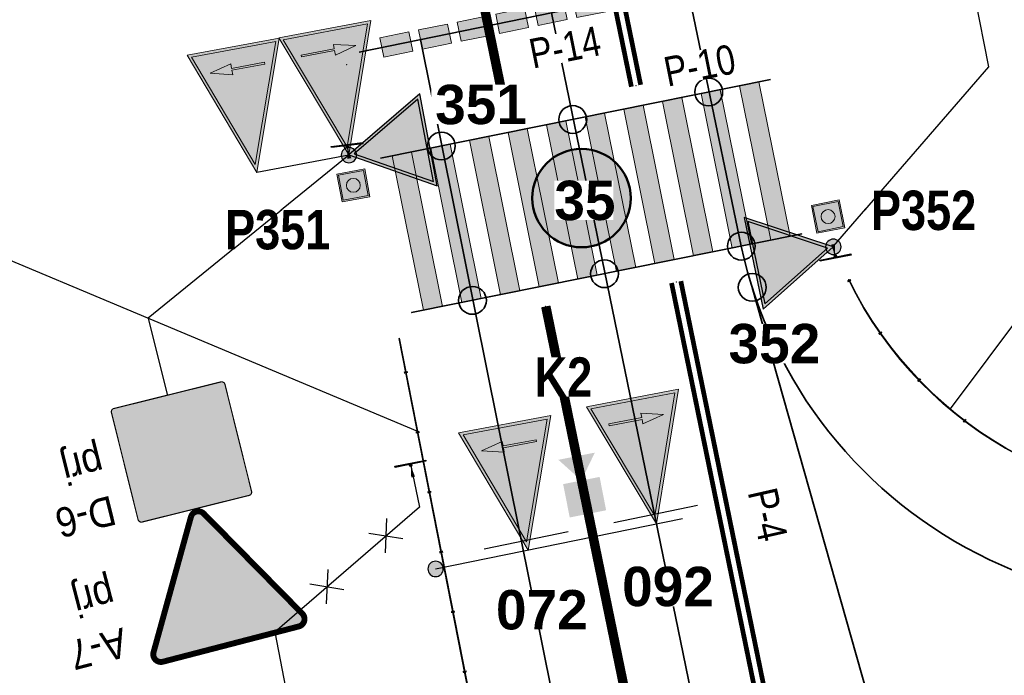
# Model space of a CAD drawing. Header units: metres. Extents: x 0 to 6473088, y 4 to 5822767.
# Tile 10 of 20: x 6472965 to 6472990, y 5822645 to 5822662. Entities that reach past the tile are written whole.
import ezdxf
from ezdxf.enums import TextEntityAlignment as Align

# ---------------------------------------------------------------- set-up
doc = ezdxf.new("R2010")
doc.units = ezdxf.units.M
for name, color, linetype, lineweight in [('GTS - detekcja pieszych', 1, 'Continuous', 0), ('MT IR - detekcja wirtualna kamery rowery', 5, 'Continuous', 30), ('MT IR - numery grup sygnałowych', 6, 'Continuous', 30), ('MT IR - trajektorie i punkty kolizji', 1, 'Continuous', 35)]:
    doc.layers.add(name, color=color, linetype=linetype, lineweight=lineweight)
for name, color, linetype in [('IR - numery grup sygnałowych', 6, 'Continuous'), ('MT IR - detekcja dla pieszych', 1, 'Continuous'), ('MT IR - detekcja dla pieszych opisy', 7, 'Continuous'), ('MT IR - detekcja wirtualna kamery rowery opisy', 5, 'Continuous'), ('MT IR - oznakowanie pionowe', 7, 'Continuous'), ('MT IR - oznakowanie poziome opisy', 7, 'Continuous'), ('MT IR - oznakowanie poziome projektowane', 150, 'Continuous'), ('MT IR - sygnalizatory - oznaczenia', 7, 'Continuous'), ('MT IR - sygnalizatory projektowane', 7, 'Continuous'), ('zzz.gaHSDomyslna', 7, 'Continuous'), ('zzz.GASYG.Sygnalizator-Opis', 7, 'Continuous'), ('zzz.GASYG.Sygnalizator-Opis-Grupa', 7, 'Continuous'), ('zzz.GASYG.Sygnalizator-Opis-Nazwa', 7, 'Continuous'), ('zzz.GASYG.Sygnalizator-Opis-Stan', 7, 'Continuous'), ('zzz.GASYG.Sygnalizator-Symbol', 7, 'Continuous'), ('zzz.GASYG.Sygnalizator-Symbol-Tlo', 7, 'Continuous'), ('zzz.gaUbdef', 7, 'Continuous'), ('zzz.gaUbOs', 7, 'Continuous'), ('zzz.gaVSDodTekst', 7, 'Continuous'), ('zzz.gaVSDomyslna', 7, 'Continuous'), ('zzz.gaVSNazwa', 7, 'Continuous'), ('zzz.gaVSStan', 7, 'Continuous'), ('zzz.gaVSWielkość', 7, 'Continuous')]:
    doc.layers.add(name, color=color, linetype=linetype)
doc.styles.add('GA-ATR-TEXT', font='arial.ttf', dxfattribs={"width": 0.9})
doc.styles.add('GA-SGN-TEXT', font='txt.shx')
doc.styles.add('MT - bold Arial', font='arialbd.ttf')
doc.styles.add('MT - bold Arial Narrow', font='ARIALNB.TTF')
doc.styles.add('Nagłówek_10mm_Ga', font='arialbd.ttf', dxfattribs={"height": 1})
doc.styles.add('Opis poziomego', font='ARIALN.TTF')
doc.styles.get("Standard").update_dxf_attribs({"font": 'arial.ttf'})
doc.dimstyles.new('GA-LEADER', dxfattribs={"dimtxt": 1, "dimasz": 1, "dimexe": 1, "dimexo": 1, "dimgap": 1, "dimtad": 1, "dimtxsty": 'Standard', "dimcen": 1, "dimadec": 0, "dimazin": 0, "dimtfac": 1, "dimtmove": 0, "dimatfit": 3, "dimfxl": 1, "dimarcsym": 0})

# ---------------------------------------------------------------- blocks, each defined once
blk = doc.blocks.new('zk.P-14')
at = {"linetype": 'Continuous', "lineweight": 0}
blk.add_hatch(color=0, dxfattribs=at).paths.add_polyline_path([(0.375, -0.5), (0.375, 0), (-0.375, 0), (-0.375, -0.5)])
at = {"color": 0, "linetype": 'Continuous', "lineweight": 0}
blk.add_lwpolyline([(-0.375, 0), (0.375, 0), (0.375, -0.5), (-0.375, -0.5), (-0.375, 0)], dxfattribs=at)
blk = doc.blocks.new('gaHSPos')
at = {"color": 0, "linetype": 'Continuous', "lineweight": 0}
blk.add_point((0, 0), dxfattribs=at)
blk = doc.blocks.new('*U33866')
at = {"layer": 'zzz.gaHSDomyslna', "color": 150, "rotation": 191.5741667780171}
for p in [(-1.347, -0.276), (-0.367, -0.075), (-2.327, -0.477), (-3.306, -0.677), (-4.286, -0.878), (-5.266, -1.078)]:
    blk.add_blockref('zk.P-14', p, dxfattribs=at)
at = {"layer": 'zzz.gaHSDomyslna', "color": 150}
for p in [(0, 0), (-6.582, -1.348)]:
    blk.add_blockref('gaHSPos', p, dxfattribs=at)
blk = doc.blocks.new('*U33867')
at = {"layer": 'zzz.gaHSDomyslna'}
for points in [[(8.822, 1.78), (9.312, 1.879), (10.103, -2.042), (9.613, -2.141), (8.822, 1.78)], [(7.842, 1.582), (8.332, 1.681), (9.123, -2.24), (8.633, -2.339), (7.842, 1.582)], [(5.881, 1.187), (6.372, 1.286), (7.163, -2.635), (6.673, -2.734), (5.881, 1.187)], [(6.862, 1.385), (7.352, 1.483), (8.143, -2.438), (7.653, -2.536), (6.862, 1.385)], [(4.901, 0.989), (5.391, 1.088), (6.183, -2.833), (5.692, -2.932), (4.901, 0.989)], [(3.921, 0.791), (4.411, 0.89), (5.202, -3.031), (4.712, -3.13), (3.921, 0.791)], [(2.941, 0.593), (3.431, 0.692), (4.222, -3.229), (3.732, -3.328), (2.941, 0.593)], [(0.98, 0.198), (1.47, 0.297), (2.262, -3.624), (1.771, -3.723), (0.98, 0.198)], [(1.96, 0.396), (2.451, 0.494), (3.242, -3.426), (2.752, -3.525), (1.96, 0.396)], [(0, 0), (0.49, 0.099), (1.281, -3.822), (0.791, -3.921), (0, 0)]]:
    blk.add_hatch(color=150, dxfattribs=at).paths.add_polyline_path(points)
at = {"layer": 'zzz.gaHSDomyslna', "color": 150, "linetype": 'Continuous', "lineweight": 0}
for points in [[(8.822, 1.78), (9.312, 1.879), (10.103, -2.042), (9.613, -2.141), (8.822, 1.78)], [(7.842, 1.582), (8.332, 1.681), (9.123, -2.24), (8.633, -2.339), (7.842, 1.582)], [(5.881, 1.187), (6.372, 1.286), (7.163, -2.635), (6.673, -2.734), (5.881, 1.187)], [(6.862, 1.385), (7.352, 1.483), (8.143, -2.438), (7.653, -2.536), (6.862, 1.385)], [(4.901, 0.989), (5.391, 1.088), (6.183, -2.833), (5.692, -2.932), (4.901, 0.989)], [(3.921, 0.791), (4.411, 0.89), (5.202, -3.031), (4.712, -3.13), (3.921, 0.791)], [(2.941, 0.593), (3.431, 0.692), (4.222, -3.229), (3.732, -3.328), (2.941, 0.593)], [(0.98, 0.198), (1.47, 0.297), (2.262, -3.624), (1.771, -3.723), (0.98, 0.198)], [(1.96, 0.396), (2.451, 0.494), (3.242, -3.426), (2.752, -3.525), (1.96, 0.396)], [(0, 0), (0.49, 0.099), (1.281, -3.822), (0.791, -3.921), (0, 0)]]:
    blk.add_lwpolyline(points, close=True, dxfattribs=at)
at = {"layer": 'zzz.gaHSDomyslna', "color": 150}
for p in [(10.401, -1.982), (0.494, -3.981)]:
    blk.add_blockref('gaHSPos', p, dxfattribs=at)
blk = doc.blocks.new('*U33891')
at = {"layer": 'zzz.gaHSDomyslna', "color": 150}
for points in [[(-2.895, 13.536, 0.12, 0.12, 0), (-0.118, -0.024, 0.12, 0.12, 0)], [(-2.66, 13.584, 0.12, 0.12, 0), (0.118, 0.024, 0.12, 0.12, 0)]]:
    blk.add_lwpolyline(points, format="xyseb", dxfattribs=at)
at = {"color": 150}
for p in [(-2.777, 13.56), (0, 0)]:
    blk.add_blockref('gaHSPos', p, dxfattribs=at)
blk = doc.blocks.new('*U33892')
at = {"layer": 'zzz.gaHSDomyslna', "color": 150}
blk.add_lwpolyline([(0, 0, 0.24, 0.24, 0), (-3.021, 14.705, 0.24, 0.24, 0)], format="xyseb", dxfattribs=at)
at = {"color": 150}
for p in [(-3.021, 14.705), (0, 0)]:
    blk.add_blockref('gaHSPos', p, dxfattribs=at)
blk = doc.blocks.new('*U33897')
at = {"layer": 'zzz.gaHSDomyslna', "color": 150}
blk.add_lwpolyline([(0, 0, 0.24, 0.24, 0), (-2.286, 11.125, 0.24, 0.24, 0)], format="xyseb", dxfattribs=at)
at = {"color": 150}
for p in [(-2.286, 11.125), (0, 0)]:
    blk.add_blockref('gaHSPos', p, dxfattribs=at)
blk = doc.blocks.new('*U33899')
at = {"layer": 'zzz.gaHSDomyslna', "color": 150}
for points in [[(2.147, -11.079, 0.12, 0.12, 0), (-0.118, -0.024, 0.12, 0.12, 0)], [(2.382, -11.031, 0.12, 0.12, 0), (0.118, 0.024, 0.12, 0.12, 0)]]:
    blk.add_lwpolyline(points, format="xyseb", dxfattribs=at)
at = {"color": 150}
for p in [(0, 0), (2.264, -11.055)]:
    blk.add_blockref('gaHSPos', p, dxfattribs=at)
blk = doc.blocks.new('zzzGASYG.Ssmall')
blk.add_hatch(color=0).paths.add_polyline_path([(-0.3661, -0.6341), (0.3661, -0.6341), (0, 0)])
at = {"color": 0}
blk.add_lwpolyline([(-0.3661, -0.6341), (0.3661, -0.6341), (0, 0)], close=True, dxfattribs=at)
blk = doc.blocks.new('zzzGASYG.S5')
h = blk.add_hatch(color=0)
h.paths.add_polyline_path([(-0.3661, -0.6341), (0.3661, -0.6341), (0, 0)])
h.paths.add_polyline_path([(0, -0.0439), (0.3281, -0.6121), (-0.3281, -0.6121)], flags=16)
at = {"color": 0}
for points in [[(-0.3661, -0.6341), (0.3661, -0.6341), (0, 0)], [(-0.3281, -0.6121), (0.3281, -0.6121), (0, -0.0439)]]:
    blk.add_lwpolyline(points, close=True, dxfattribs=at)
blk = doc.blocks.new('*U31441')
at = {"layer": 'zzz.GASYG.Sygnalizator-Symbol', "color": 0, "lineweight": 30}
blk.add_blockref('zzzGASYG.S5', (0, 0), dxfattribs=at)
at = {"layer": 'zzz.GASYG.Sygnalizator-Symbol-Tlo', "color": 7, "lineweight": 30, "true_color": 0xffffff}
blk.add_blockref('zzzGASYG.Ssmall', (0, 0), dxfattribs=at)
blk = doc.blocks.new('*U31440')
at = {"color": 250, "lineweight": 30}
blk.add_blockref('*U31441', (0, 0), dxfattribs=at)
at = {"layer": 'zzz.GASYG.Sygnalizator-Opis', "color": 250, "style": 'GA-SGN-TEXT', "flags": 1}
for tag in ['AddText', 'Info1', 'Info2', 'Info3', 'Info4', 'Route', 'ID']:
    blk.add_attdef(tag, text='', height=0.2437, dxfattribs=at).set_placement((0.44, -0.455), align=Align.MIDDLE_LEFT)
at = {"layer": 'zzz.GASYG.Sygnalizator-Opis-Grupa', "color": 250, "style": 'GA-SGN-TEXT'}
blk.add_attdef('Group', text='', height=0.2437, dxfattribs=at).set_placement((0.44, -0.455), align=Align.MIDDLE_LEFT)
at = {"layer": 'zzz.GASYG.Sygnalizator-Opis-Nazwa', "color": 250, "style": 'GA-SGN-TEXT'}
blk.add_attdef('Name', text='', height=0.2437, dxfattribs=at).set_placement((0.44, -0.1625), align=Align.MIDDLE_LEFT)
at = {"layer": 'zzz.GASYG.Sygnalizator-Opis-Stan', "color": 250, "style": 'GA-SGN-TEXT', "flags": 1}
blk.add_attdef('State', text='', height=0.2437, dxfattribs=at).set_placement((0.44, -0.455), align=Align.MIDDLE_LEFT)
blk = doc.blocks.new('z.ga4s_p1')
at = {"layer": 'GTS - detekcja pieszych'}
h = blk.add_hatch(color=256, dxfattribs=at)
h.paths.add_polyline_path([(-1.107, 1.107), (-1.107, -1.107), (1.107, -1.107), (1.107, 1.107)])
h.paths.add_polyline_path([(1.002, 1.002), (1.002, -1.002), (-1.002, -1.002), (-1.002, 1.002)], flags=16)
h.paths.add_polyline_path([(0.544, 0, -1), (-0.544, 0, -1)], flags=0)
h = blk.add_hatch(color=255, dxfattribs=at)
h.paths.add_polyline_path([(-1.002, 1.002), (-1.002, -1.002), (1.002, -1.002), (1.002, 1.002)])
h.paths.add_polyline_path([(0.544, 0, -1), (-0.544, 0, -1)], flags=16)
blk.add_hatch(color=256, dxfattribs=at).paths.add_polyline_path([(0.544, 0, 1), (-0.544, 0, 1)])
for points in [[(-1.107, 1.107), (-1.107, -1.107), (1.107, -1.107), (1.107, 1.107)], [(-1.002, 1.002), (-1.002, -1.002), (1.002, -1.002), (1.002, 1.002)]]:
    blk.add_lwpolyline(points, close=True, dxfattribs=at)
blk.add_circle((0, 0), 0.544, dxfattribs=at)
blk = doc.blocks.new('A$C6DB17DEF')
at = {"layer": 'IR - numery grup sygnałowych', "lineweight": 30, "true_color": 0xffffff}
h = blk.add_hatch(color=7, dxfattribs=at)
h.dxf.hatch_style = 1
h.paths.add_polyline_path([(0, 1.25, 1), (2.5, 1.25, 1)])
at = {"layer": 'IR - numery grup sygnałowych', "lineweight": 50}
blk.add_circle((1.25, 1.25), 1.25, dxfattribs=at)
blk = doc.blocks.new('zzzGASYG.Sbig')
at = {"linetype": 'Continuous', "lineweight": 0}
blk.add_hatch(color=0, dxfattribs=at).paths.add_polyline_path([(0, 0), (-0.3661, -1.0002), (0.3661, -1.0002)])
at = {"color": 0, "linetype": 'Continuous', "lineweight": 0}
blk.add_lwpolyline([(-0.3661, -1.0002), (0.3661, -1.0002), (0, 0)], close=True, dxfattribs=at)
blk = doc.blocks.new('zzzGASYG.S3b')
at = {"linetype": 'Continuous', "lineweight": 0}
h = blk.add_hatch(color=0, dxfattribs=at)
h.paths.add_polyline_path([(-0.3661, -1.0002), (0.3661, -1.0002), (0, 0)])
h.paths.add_polyline_path([(0, -0.0639), (0.3347, -0.9782), (-0.3347, -0.9782)], flags=16)
h.paths.add_polyline_path([(-0.0436, -0.7857), (-0.0436, -0.8214), (0.2188, -0.8214), (0.2188, -0.8357), (-0.0436, -0.8357), (-0.0436, -0.8714), (-0.2148, -0.8285)], flags=0)
at = {"color": 0, "linetype": 'Continuous', "lineweight": 0}
for points in [[(-0.3661, -1.0002), (0.3661, -1.0002), (0, 0)], [(-0.3347, -0.9782), (0.3347, -0.9782), (0, -0.0639)]]:
    blk.add_lwpolyline(points, close=True, dxfattribs=at)
for points in [[(-0.0436, -0.8214), (-0.0436, -0.7857), (-0.2148, -0.8285), (-0.0436, -0.8714), (-0.0436, -0.8357)], [(-0.0436, -0.8214), (0.2188, -0.8214), (0.2188, -0.8357), (-0.0436, -0.8357)]]:
    blk.add_lwpolyline(points, dxfattribs=at)
blk = doc.blocks.new('*U24324')
at = {"layer": 'zzz.GASYG.Sygnalizator-Symbol', "color": 0, "lineweight": 30}
blk.add_blockref('zzzGASYG.S3b', (0, 0), dxfattribs=at)
at = {"layer": 'zzz.GASYG.Sygnalizator-Symbol-Tlo', "color": 7, "lineweight": 30, "true_color": 0xffffff}
blk.add_blockref('zzzGASYG.Sbig', (0, 0), dxfattribs=at)
blk = doc.blocks.new('*U24323')
at = {"color": 250, "lineweight": 30}
blk.add_blockref('*U24324', (0, 0), dxfattribs=at)
at = {"layer": 'zzz.GASYG.Sygnalizator-Opis', "color": 250, "style": 'GA-SGN-TEXT', "flags": 1}
for tag in ['AddText', 'Info1', 'Info2', 'Info3', 'Info4', 'Route', 'ID']:
    blk.add_attdef(tag, text='', height=0.2437, dxfattribs=at).set_placement((0.44, -0.455), align=Align.MIDDLE_LEFT)
at = {"layer": 'zzz.GASYG.Sygnalizator-Opis-Grupa', "color": 250, "style": 'GA-SGN-TEXT'}
blk.add_attdef('Group', text='', height=0.2437, dxfattribs=at).set_placement((0.44, -0.455), align=Align.MIDDLE_LEFT)
at = {"layer": 'zzz.GASYG.Sygnalizator-Opis-Nazwa', "color": 250, "style": 'GA-SGN-TEXT'}
blk.add_attdef('Name', text='', height=0.2437, dxfattribs=at).set_placement((0.44, -0.1625), align=Align.MIDDLE_LEFT)
at = {"layer": 'zzz.GASYG.Sygnalizator-Opis-Stan', "color": 250, "style": 'GA-SGN-TEXT', "flags": 1}
blk.add_attdef('State', text='', height=0.2437, dxfattribs=at).set_placement((0.44, -0.455), align=Align.MIDDLE_LEFT)
blk = doc.blocks.new('gaVSPos')
blk.add_point((0, 0))
blk = doc.blocks.new('gaVSTVcolumn0')
at = {"color": 0, "linetype": 'ByBlock', "lineweight": -2}
for p, q in [((-400, -30), (400, -30)), ((-400, -60), (-400, -30)), ((400, -60), (-400, -60)), ((400, -30), (400, -60))]:
    blk.add_line(p, q, dxfattribs=at)
blk.add_circle((0, 0), 30, dxfattribs=at)
blk = doc.blocks.new('gaVScolumn0')
at = {"color": 0, "linetype": 'ByBlock', "lineweight": -2}
blk.add_line((0, 0), (0, 400), dxfattribs=at)
at = {"color": 7, "style": 'GA-ATR-TEXT', "width": 0.9}
blk.add_attdef('X2', text='', height=150, dxfattribs=at).set_placement((-50, 0), align=Align.BOTTOM_RIGHT)
blk = doc.blocks.new('*U34313')
at = {"layer": 'zzz.gaVSDomyslna'}
h = blk.add_hatch(color=180, dxfattribs=at)
edge = h.paths.add_edge_path()
edge.add_line((-280, 594), (280, 594))
edge.add_arc((280, 580), 14, 359.9997, 89.9999, ccw=False)
edge.add_line((294, 580), (294, 20))
edge.add_arc((280, 20), 14, 270.0001, 359.9997, ccw=False)
edge.add_line((280, 6), (-280, 6))
edge.add_arc((-280, 20), 14, 180.0002, 269.9998, ccw=False)
edge.add_line((-294, 20), (-294, 580))
edge.add_arc((-280, 580), 14, 89.9999, 180.0002, ccw=False)
blk = doc.blocks.new('*U34314')
at = {"layer": 'zzz.gaVSDomyslna', "color": 7, "lineweight": 0, "true_color": 0xffffff, "const_width": 6}
blk.add_lwpolyline([(280, 3), (-280, 3, -0.414214), (-297, 20), (-297, 580, -0.414214), (-280, 597), (280, 597, -0.414214), (297, 580), (297, 20, -0.414214), (280, 3, -1)], format="xyb", dxfattribs=at)
blk = doc.blocks.new('*U34315')
at = {"layer": 'zzz.gaVSDomyslna', "true_color": 0xffffff}
blk.add_hatch(color=7, dxfattribs=at).paths.add_polyline_path([(0, 484), (-279.438, 0), (279.438, 0)])
blk = doc.blocks.new('*U34316')
at = {"layer": 'zzz.gaVSDomyslna', "true_color": 0x000000}
h = blk.add_hatch(color=18, dxfattribs=at)
h.paths.add_polyline_path([(-24, 372, 1), (24, 372, 1)])
h.paths.add_polyline_path([(49.7297, 326.351), (0, 345), (-37.2973, 261.081), (-87.4155, 210.963), (-75.7601, 185.321), (-18.6486, 242.432), (-9.72973, 259.459), (0, 186.486), (-46.6216, 121.216), (-77.8378, 27.5676), (-112.5, 23.2348), (-112.5, 11.6777), (-51.0384, 0), (-18.6486, 102.568), (20.4993, 150.613), (90.969, 27.2907), (68.459, 9.13869), (68.459, 0), (93.2432, 0), (134.934, 23.8234), (57.3273, 171.982), (59.8365, 179.509), (49.7297, 223.784), (49.7297, 279.73), (74.5946, 247.095), (74.5946, 163.176), (99.4595, 177.162), (99.4595, 261.081)])
h.paths.add_polyline_path([(219.122, 83.9189), (111.876, 83.9189), (121.645, 65.2703), (228.446, 65.2703)])
h.paths.add_polyline_path([(50.0186, 83.9189), (-16.7151, 83.9189), (-22.6042, 65.2703), (60.675, 65.2703)], flags=17)
h.paths.add_polyline_path([(-66.917, 83.9189), (-219.122, 83.9189), (-228.446, 65.2703), (-73.1332, 65.2703)])
blk = doc.blocks.new('*U34318')
at = {"layer": 'zzz.gaVSDomyslna', "color": 7, "true_color": 0xffffff}
for name, p in [('*U34314', (0, 0)), ('*U34315', (0, 96))]:
    blk.add_blockref(name, p, dxfattribs=at)
at = {"layer": 'zzz.gaVSDomyslna', "color": 180}
blk.add_blockref('*U34313', (0, 0), dxfattribs=at)
at = {"layer": 'zzz.gaVSDomyslna', "color": 18, "true_color": 0x000000}
blk.add_blockref('*U34316', (0, 108), dxfattribs=at)
blk = doc.blocks.new('*U34312')
at = {"layer": 'zzz.gaVSDomyslna'}
blk.add_blockref('*U34318', (0, 0), dxfattribs=at)
at = {"layer": 'zzz.gaVSDodTekst', "style": 'GA-ATR-TEXT', "width": 0.9}
blk.add_attdef('Addtext', text='', height=150, dxfattribs=at).set_placement((400, -7.5), align=Align.MIDDLE_LEFT)
at = {"layer": 'zzz.gaVSDomyslna', "style": 'MT - bold Arial', "flags": 1}
for tag in ['Width', 'Height', 'Position', 'Route', 'ItemNo', 'ID']:
    blk.add_attdef(tag, text='', height=1, dxfattribs=at).set_placement((0, 0), align=Align.MIDDLE_LEFT)
at = {"layer": 'zzz.gaVSNazwa', "style": 'GA-ATR-TEXT', "width": 0.9}
blk.add_attdef('Name', text='', height=150, dxfattribs=at).set_placement((400, 502.5), align=Align.MIDDLE_LEFT)
at = {"layer": 'zzz.gaVSStan', "style": 'GA-ATR-TEXT', "width": 0.9}
blk.add_attdef('State', text='', height=150, dxfattribs=at).set_placement((400, 247.5), align=Align.MIDDLE_LEFT)
at = {"layer": 'zzz.gaVSWielkość', "style": 'MT - bold Arial', "flags": 1}
blk.add_attdef('Size', text='', height=1, dxfattribs=at).set_placement((0, 0), align=Align.MIDDLE_LEFT)
blk = doc.blocks.new('*U34320')
at = {"layer": 'zzz.gaVSDomyslna', "color": 10, "linetype": 'Continuous', "lineweight": 0, "const_width": 30}
blk.add_lwpolyline([(356.469, 710.423), (-356.469, 710.423, 0.563712), (-391.037, 653.297), (-33.775, 34.5, 0.563661), (32.9409, 33.1218), (390.215, 651.94, 0.577186), (356.469, 710.423)], format="xyb", close=True, dxfattribs=at)
blk = doc.blocks.new('*U34321')
at = {"layer": 'zzz.gaVSDomyslna', "linetype": 'Continuous', "lineweight": 0}
h = blk.add_hatch(color=50, dxfattribs=at)
h.dxf.hatch_style = 1
h.paths.add_polyline_path([(0, 695.423), (-356.469, 695.423, 0.262443), (-377.021, 683.837, 0.259425), (-377.874, 660.497), (-19.9889, 40.6218, 0.279187), (-0.646341, 29.9873, 0.229204), (20.2988, 41.2251), (378.047, 660.797, 0.284586), (377.352, 683.315, 0.237857), (356.126, 695.423)])
at = {"layer": 'zzz.gaVSDomyslna', "color": 50, "linetype": 'Continuous', "lineweight": 0}
blk.add_point((0, 0), dxfattribs=at)
blk = doc.blocks.new('*U34323')
at = {"layer": 'zzz.gaVSDomyslna', "color": 10}
blk.add_blockref('*U34320', (0, 0), dxfattribs=at)
at = {"layer": 'zzz.gaVSDomyslna', "color": 50}
blk.add_blockref('*U34321', (0, 0), dxfattribs=at)
blk = doc.blocks.new('*U34319')
at = {"layer": 'zzz.gaVSDomyslna'}
blk.add_blockref('*U34323', (0, 0), dxfattribs=at)
at = {"layer": 'zzz.gaVSDodTekst', "style": 'GA-ATR-TEXT', "width": 0.9}
blk.add_attdef('Addtext', text='', height=150, dxfattribs=at).set_placement((510.5, 55.2), align=Align.MIDDLE_LEFT)
at = {"layer": 'zzz.gaVSDomyslna', "style": 'MT - bold Arial', "flags": 1}
for tag in ['Width', 'Height', 'Position', 'Route', 'ItemNo', 'ID']:
    blk.add_attdef(tag, text='', height=1, dxfattribs=at).set_placement((0, 0), align=Align.MIDDLE_LEFT)
at = {"layer": 'zzz.gaVSNazwa', "style": 'GA-ATR-TEXT', "width": 0.9}
blk.add_attdef('Name', text='', height=150, dxfattribs=at).set_placement((510.5, 565.2), align=Align.MIDDLE_LEFT)
at = {"layer": 'zzz.gaVSStan', "style": 'GA-ATR-TEXT', "width": 0.9}
blk.add_attdef('State', text='', height=150, dxfattribs=at).set_placement((510.5, 310.2), align=Align.MIDDLE_LEFT)
at = {"layer": 'zzz.gaVSWielkość', "style": 'MT - bold Arial', "flags": 1}
blk.add_attdef('Size', text='', height=1, dxfattribs=at).set_placement((0, 0), align=Align.MIDDLE_LEFT)
blk = doc.blocks.new('*U34487')
at = {"layer": 'zzz.gaUbdef', "color": 7, "linetype": 'Continuous', "lineweight": 0}
blk.add_lwpolyline([(1.51, 18.149), (1.491, 18.145), (3.434, 8.265, -0.285596), (-0.006, 0.008), (0.006, -0.008, 0.285606), (3.453, 8.268), (1.51, 18.149)], format="xyb", dxfattribs=at)
at = {"layer": 'zzz.gaUbdef', "color": 251, "linetype": 'Continuous', "lineweight": 0, "true_color": 0x666666}
for points in [[(1.675, 17.26, 0.1, 0.1, 0), (1.665, 17.309, 0.1, 0.1, 0)], [(1.675, 17.26, 0.05, 0.05, 0), (1.665, 17.309, 0.05, 0.05, 0)], [(1.974, 15.739, 0.1, 0.1, 0), (1.964, 15.788, 0.1, 0.1, 0)], [(1.974, 15.739, 0.05, 0.05, 0), (1.964, 15.788, 0.05, 0.05, 0)], [(2.273, 14.218, 0.1, 0.1, 0), (2.263, 14.267, 0.1, 0.1, 0)], [(2.273, 14.218, 0.05, 0.05, 0), (2.263, 14.267, 0.05, 0.05, 0)], [(2.572, 12.697, 0.1, 0.1, 0), (2.562, 12.746, 0.1, 0.1, 0)], [(2.572, 12.697, 0.05, 0.05, 0), (2.562, 12.746, 0.05, 0.05, 0)], [(2.871, 11.176, 0.1, 0.1, 0), (2.862, 11.226, 0.1, 0.1, 0)], [(2.871, 11.176, 0.05, 0.05, 0), (2.862, 11.226, 0.05, 0.05, 0)], [(3.17, 9.656, 0.1, 0.1, 0), (3.161, 9.705, 0.1, 0.1, 0)], [(3.17, 9.656, 0.05, 0.05, 0), (3.161, 9.705, 0.05, 0.05, 0)], [(3.464, 8.134, 0.1, 0.1, 0.001474), (3.457, 8.183, 0.1, 0.1, 0)], [(3.464, 8.134, 0.05, 0.05, 0.001474), (3.457, 8.183, 0.05, 0.05, 0)], [(3.548, 6.588, 0.1, 0.1, 0.001474), (3.55, 6.638, 0.1, 0.1, 0)], [(3.548, 6.588, 0.05, 0.05, 0.001474), (3.55, 6.638, 0.05, 0.05, 0)], [(3.35, 5.053, 0.1, 0.1, 0.001474), (3.361, 5.102, 0.1, 0.1, 0)], [(3.35, 5.053, 0.05, 0.05, 0.001474), (3.361, 5.102, 0.05, 0.05, 0)], [(2.876, 3.58, 0.1, 0.1, 0.001474), (2.896, 3.626, 0.1, 0.1, 0)], [(2.876, 3.58, 0.05, 0.05, 0.001474), (2.896, 3.626, 0.05, 0.05, 0)], [(2.142, 2.217, 0.1, 0.1, 0.001474), (2.17, 2.259, 0.1, 0.1, 0)], [(2.142, 2.217, 0.05, 0.05, 0.001474), (2.17, 2.259, 0.05, 0.05, 0)], [(1.173, 1.01, 0.1, 0.1, 0.001474), (1.207, 1.046, 0.1, 0.1, 0)], [(1.173, 1.01, 0.05, 0.05, 0.001474), (1.207, 1.046, 0.05, 0.05, 0)], [(0, 0, 0.1, 0.1, 0.001474), (0.041, 0.029, 0.1, 0.1, 0)], [(0, 0, 0.05, 0.05, 0.001474), (0.041, 0.029, 0.05, 0.05, 0)]]:
    blk.add_lwpolyline(points, format="xyseb", dxfattribs=at)
at = {"layer": 'zzz.gaUbOs', "color": 251, "linetype": 'Continuous', "lineweight": 0, "true_color": 0x666666}
blk.add_lwpolyline([(0, 0, 0.285601), (3.443, 8.266), (1.5, 18.147)], format="xyb", dxfattribs=at)
blk = doc.blocks.new('gaSSPos')
at = {"color": 0, "linetype": 'Continuous', "lineweight": 0}
blk.add_point((0, 0), dxfattribs=at)
blk = doc.blocks.new('*U34492')
at = {"layer": 'zzz.gaUbdef', "color": 251, "linetype": 'Continuous', "lineweight": 0, "true_color": 0x666666}
for points in [[(0, 0, 0.1, 0.1, 0.001241), (0.022, -0.045, 0.1, 0.1, 0)], [(0, 0, 0.05, 0.05, 0.001241), (0.022, -0.045, 0.05, 0.05, 0)], [(0.786, -1.334, 0.1, 0.1, 0.001241), (0.815, -1.375, 0.1, 0.1, 0)], [(0.786, -1.334, 0.05, 0.05, 0.001241), (0.815, -1.375, 0.05, 0.05, 0)], [(1.768, -2.531, 0.1, 0.1, 0.001241), (1.803, -2.567, 0.1, 0.1, 0)], [(1.768, -2.531, 0.05, 0.05, 0.001241), (1.803, -2.567, 0.05, 0.05, 0)], [(2.922, -3.564, 0.1, 0.1, 0.001241), (2.961, -3.595, 0.1, 0.1, 0)], [(2.922, -3.564, 0.05, 0.05, 0.001241), (2.961, -3.595, 0.05, 0.05, 0)], [(4.22, -4.408, 0.1, 0.1, 0.001241), (4.264, -4.432, 0.1, 0.1, 0)], [(4.22, -4.408, 0.05, 0.05, 0.001241), (4.264, -4.432, 0.05, 0.05, 0)], [(5.632, -5.043, 0.1, 0.1, 0.001241), (5.679, -5.06, 0.1, 0.1, 0)], [(5.632, -5.043, 0.05, 0.05, 0.001241), (5.679, -5.06, 0.05, 0.05, 0)], [(7.125, -5.454, 0.1, 0.1, 0.001241), (7.174, -5.464, 0.1, 0.1, 0)], [(7.125, -5.454, 0.05, 0.05, 0.001241), (7.174, -5.464, 0.05, 0.05, 0)], [(8.663, -5.632, 0.1, 0.1, 0.001241), (8.713, -5.634, 0.1, 0.1, 0)], [(8.663, -5.632, 0.05, 0.05, 0.001241), (8.713, -5.634, 0.05, 0.05, 0)], [(10.211, -5.571, 0.1, 0.1, 0.001241), (10.26, -5.565, 0.1, 0.1, 0)], [(10.211, -5.571, 0.05, 0.05, 0.001241), (10.26, -5.565, 0.05, 0.05, 0)]]:
    blk.add_lwpolyline(points, format="xyseb", dxfattribs=at)
at = {"layer": 'zzz.gaUbdef', "color": 7, "linetype": 'Continuous', "lineweight": 0}
blk.add_lwpolyline([(10.445, -5.551), (10.442, -5.532, -0.324272), (0.009, 0.004), (-0.009, -0.004, 0.324272), (10.445, -5.551)], format="xyb", dxfattribs=at)
at = {"layer": 'zzz.gaUbOs', "color": 251, "linetype": 'Continuous', "lineweight": 0, "true_color": 0x666666}
blk.add_lwpolyline([(0, 0, 0.324272), (10.443, -5.542)], format="xyb", dxfattribs=at)
at = {"layer": 'MT IR - oznakowanie pionowe'}
for p in [(0, 0), (10.443, -5.542)]:
    blk.add_blockref('gaSSPos', p, dxfattribs=at)

msp = doc.modelspace()

# ---------------------------------------------------------------- hatches: boundary and pattern name
at = {"layer": 'MT IR - detekcja wirtualna kamery rowery'}
h = msp.add_hatch(color=256, dxfattribs=at)
h.paths.add_polyline_path([(6472979.05, 5822650.256), (6472979.391, 5822650.964), (6472978.466, 5822650.782)])
h.paths.add_polyline_path([(6472978.754, 5822649.318), (6472979.679, 5822649.5), (6472979.513, 5822650.347), (6472978.587, 5822650.165)])
at = {"layer": 'MT IR - sygnalizatory projektowane'}
h = msp.add_hatch(color=7, dxfattribs=at)
edge = h.paths.add_edge_path()
edge.add_arc((6472973.148, 5822658.52), 0.195, 38.9997, 398.9997)
h = msp.add_hatch(color=7, dxfattribs=at)
edge = h.paths.add_edge_path()
edge.add_arc((6472985.448, 5822656.191), 0.195, 38.9997, 398.9997)
h = msp.add_hatch(color=7, dxfattribs=at)
edge = h.paths.add_edge_path()
edge.add_arc((6472975.348, 5822648.01), 0.195, 38.9997, 398.9997)

# ---------------------------------------------------------------- linework, layer by layer
at = {"layer": 'MT IR - oznakowanie pionowe', "color": 1, "lineweight": 30}
for points in [[(6472974.105, 5822649.291), (6472974.064, 5822648.417)], [(6472973.652, 5822648.922), (6472974.517, 5822648.785)], [(6472972.61, 5822647.998), (6472972.569, 5822647.123)], [(6472972.157, 5822647.629), (6472973.022, 5822647.492)]]:
    msp.add_lwpolyline(points, dxfattribs=at)
at = {"layer": 'MT IR - sygnalizatory projektowane', "lineweight": 30}
for points in [[(6472973.148, 5822658.52), (6472970.805, 5822658.079)], [(6472979.87, 5822649.192), (6472982, 5822649.634)], [(6472976.582, 5822648.519), (6472978.712, 5822648.961)]]:
    msp.add_lwpolyline(points, dxfattribs=at)
at = {"layer": 'MT IR - sygnalizatory projektowane'}
for points in [[(6472972.953, 5822658.52, 1), (6472973.343, 5822658.52, 1)], [(6472985.253, 5822656.191, 1), (6472985.643, 5822656.191, 1)], [(6472975.153, 5822648.01, 1), (6472975.543, 5822648.01, 1)]]:
    msp.add_lwpolyline(points, format="xyb", close=True, dxfattribs=at)
at = {"layer": 'MT IR - trajektorie i punkty kolizji'}
for points in [[(6472979.869, 5822662.459), (6472973.405, 5822661.135)], [(6472973.949, 5822658.44), (6472983.854, 5822660.438)], [(6472974.74, 5822654.519), (6472984.647, 5822656.518)]]:
    msp.add_lwpolyline(points, dxfattribs=at)
for points in [[(6472974.965, 5822661.455), (6472978.606, 5822643.368, -0.280292), (6472973.807, 5822633.383)], [(6472966.197, 5822624.981), (6472982.794, 5822634.622, 0.265031), (6472986.3, 5822644.873), (6472983.388, 5822655.162)]]:
    msp.add_lwpolyline(points, format="xyb", dxfattribs=at)
for centre in [(6472982.284, 5822660.122), (6472978.832, 5822659.425), (6472975.495, 5822658.752), (6472983.111, 5822656.208), (6472979.637, 5822655.507), (6472983.388, 5822655.162), (6472976.285, 5822654.83)]:
    msp.add_circle(centre, 0.353, dxfattribs=at)

# ---------------------------------------------------------------- block references
at = {"layer": 'MT IR - detekcja dla pieszych', "transparency": 33554687, "xscale": 0.3250000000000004, "yscale": 0.3250000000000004, "zscale": 0.3250000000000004}
for p, rotation in [((6472973.26, 5822657.752), 10.55249310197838), ((6472985.314, 5822656.959), 191.3827392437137)]:
    msp.add_blockref('z.ga4s_p1', p, dxfattribs=dict(at, rotation=rotation))
at = {"layer": 'MT IR - numery grup sygnałowych', "transparency": 33554687, "rotation": 252.6782819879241}
msp.add_blockref('A$C6DB17DEF', (6472978.232, 5822658.995), dxfattribs=at)
at = {"layer": 'MT IR - oznakowanie pionowe'}
for name, p, xscale, yscale, rotation in [('gaVScolumn0', (6472989.4, 5822660.766), 0.005, 0.005, 11.30993247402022), ('gaVSTVcolumn0', (6472973.104, 5822658.729), 0.001, 0.001, 186.9810574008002), ('gaVSTVcolumn0', (6472985.495, 5822655.96), 0.001, 0.001, 11.30993247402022), ('gaVScolumn0', (6472968.052, 5822654.378), 0.005, 0.005, 193.9621148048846), ('gaVSTVcolumn0', (6472974.716, 5822650.638), 0.001, 0.001, 191.0409401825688), ('gaVScolumn0', (6472971.265, 5822646.404), 0.005, 0.005, 191.0409401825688)]:
    msp.add_blockref(name, p, dxfattribs=dict(at, xscale=xscale, yscale=yscale, rotation=rotation))
for p, rotation in [((6472973.104, 5822658.729), 186.9810574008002), ((6472985.495, 5822655.96), 11.30993247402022), ((6472974.716, 5822650.638), 191.0409401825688)]:
    msp.add_blockref('gaVSPos', p, dxfattribs=dict(at, rotation=rotation))
msp.add_blockref('*U34492', (6472985.84, 5822655.354), dxfattribs=at)
for name, p, xscale, yscale, rotation, values in [('*U34312', (6472968.534, 5822652.437), 0.004999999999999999, 0.004999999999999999, 193.9619043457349, {'Name': 'D-6', 'State': 'prj'}), ('*U34319', (6472969.255, 5822649.54), 0.005, 0.005, 194.5578169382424, {'Name': 'A-7', 'State': 'prj'})]:
    msp.add_blockref(name, p, dxfattribs=dict(at, xscale=xscale, yscale=yscale, rotation=rotation)).add_auto_attribs(values)
at = {"layer": 'MT IR - oznakowanie poziome projektowane'}
for name, p in [('*U33899', (6472978.173, 5822671.336)), ('*U33897', (6472977.13, 5822659.625)), ('*U33866', (6472979.669, 5822662.163)), ('*U33867', (6472974.246, 5822658.5)), ('*U33891', (6472984.235, 5822641.736)), ('*U33892', (6472981.167, 5822639.973))]:
    msp.add_blockref(name, p, dxfattribs=at)
at = {"layer": 'MT IR - sygnalizatory projektowane', "lineweight": 30}
for p, xscale, yscale, rotation in [((6472973.143, 5822658.525), 3.250000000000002, 3.250000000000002, 190.80090493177), ((6472970.805, 5822658.079), -3.250000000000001, 3.25, 190.5708071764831), ((6472977.698, 5822648.491), -3.250000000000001, 3.25, 190.5708071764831)]:
    msp.add_blockref('*U24323', p, dxfattribs=dict(at, xscale=xscale, yscale=yscale, rotation=rotation))
at = {"layer": 'MT IR - sygnalizatory projektowane', "xscale": 3.250000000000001, "yscale": 3.250000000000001, "rotation": 281.6057951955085}
msp.add_blockref('*U31440', (6472985.442, 5822656.188), dxfattribs=at)

# ---------------------------------------------------------------- texts
at = {"layer": 'MT IR - detekcja dla pieszych opisy', "color": 7, "transparency": 33554687, "char_height": 1, "attachment_point": 2, "style": 'MT - bold Arial Narrow', "bg_fill": 3, "box_fill_scale": 1, "bg_fill_color": 256, "bg_fill_transparency": 0}
for s, insert in [('P352', (6472987.739, 5822657.619)), ('P351', (6472971.339, 5822657.129))]:
    msp.add_mtext_dynamic_manual_height_columns(s, width=2.94942, gutter_width=11.299, heights=[1.021], dxfattribs=dict(at, insert=insert))

# ---------------------------------------------------------------- leaders
at = {"layer": 'MT IR - oznakowanie pionowe'}
msp.add_leader([(6472974.716, 5822650.638), (6472974.937, 5822649.583), (6472971.265, 5822646.404)], dimstyle='GA-LEADER', override={"dimasz": 0.3}, dxfattribs=at)

# ---------------------------------------------------------------- next in the draw order: linework, layer by layer
for points in [[(6473004.931, 5822666.281), (6472999.036, 5822666.281), (6472988.417, 5822652.078)], [(6472950.484, 5822659.148), (6472956.689, 5822659.148), (6472974.886, 5822651.507)]]:
    msp.add_lwpolyline(points, dxfattribs=at)
at = {"layer": 'MT IR - trajektorie i punkty kolizji'}
for points in [[(6473005.364, 5822651.848), (6472999.573, 5822648.387, -0.492681), (6472983.111, 5822656.208), (6472981.162, 5822665.596)], [(6472978.29, 5822662.136), (6472982.471, 5822641.77, 0.430411), (6472993.077, 5822636.652)]]:
    msp.add_lwpolyline(points, format="xyb", dxfattribs=at)

# ---------------------------------------------------------------- next in the draw order: texts
at = {"layer": 'MT IR - sygnalizatory - oznaczenia', "color": 7, "transparency": 33554687, "insert": (6472976.503, 5822660.307), "char_height": 1, "attachment_point": 2, "style": 'MT - bold Arial', "bg_fill": 3, "box_fill_scale": 1, "bg_fill_color": 256, "bg_fill_transparency": 0}
msp.add_mtext_dynamic_manual_height_columns('351', width=2.52252, gutter_width=11.299, heights=[1.021], dxfattribs=at)

# ---------------------------------------------------------------- next in the draw order: leaders
at = {"layer": 'MT IR - oznakowanie pionowe'}
for points in [[(6472985.495, 5822655.96), (6472985.449, 5822656.204), (6472989.4, 5822660.766)], [(6472973.104, 5822658.729), (6472973.143, 5822658.519), (6472968.052, 5822654.378)]]:
    msp.add_leader(points, dimstyle='GA-LEADER', override={"dimasz": 0.3}, dxfattribs=at)

# ---------------------------------------------------------------- next in the draw order: block references
at = {"layer": 'MT IR - sygnalizatory projektowane', "xscale": 3.250000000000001, "yscale": 3.250000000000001, "rotation": 100.7755490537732}
msp.add_blockref('*U31440', (6472973.143, 5822658.525), dxfattribs=at)

# ---------------------------------------------------------------- next in the draw order: texts
at = {"layer": 'MT IR - detekcja wirtualna kamery rowery opisy', "insert": (6472978.595, 5822653.383, -83.834), "char_height": 1, "attachment_point": 2, "style": 'MT - bold Arial Narrow', "bg_fill": 3, "box_fill_scale": 1, "bg_fill_color": 256, "bg_fill_transparency": 0}
msp.add_mtext_dynamic_manual_height_columns('K2', width=2.03779, gutter_width=12.5, heights=[0], dxfattribs=at)
at = {"layer": 'MT IR - numery grup sygnałowych', "lineweight": -3, "transparency": 33554687, "insert": (6472978.363, 5822657.871), "char_height": 1, "attachment_point": 1, "style": 'Nagłówek_10mm_Ga', "bg_fill": 3, "box_fill_scale": 1, "bg_fill_color": 256, "bg_fill_transparency": 0}
msp.add_mtext_dynamic_manual_height_columns('35', width=1.5, gutter_width=12.5, heights=[0], dxfattribs=at)
at = {"layer": 'MT IR - oznakowanie poziome opisy', "char_height": 0.75, "width": 1.82078, "attachment_point": 1, "style": 'Opis poziomego', "bg_fill": 3, "box_fill_scale": 1, "bg_fill_color": 1, "bg_fill_transparency": 0}
for s, insert, rotation in [('P-14', (6472977.669, 5822661.451), 11.3085), ('P-10', (6472981.091, 5822660.991), 11.3085), ('P-4', (6472984.001, 5822650.126), 282.8073)]:
    msp.add_mtext(s, dxfattribs=dict(at, insert=insert, rotation=rotation))
at = {"layer": 'MT IR - sygnalizatory - oznaczenia', "color": 7, "transparency": 33554687, "char_height": 1, "attachment_point": 2, "style": 'MT - bold Arial', "bg_fill": 3, "box_fill_scale": 1, "bg_fill_color": 256, "bg_fill_transparency": 0}
for s, insert in [('352', (6472983.952, 5822654.234)), ('092', (6472981.25, 5822648.065)), ('072', (6472978.046, 5822647.474))]:
    msp.add_mtext_dynamic_manual_height_columns(s, width=2.52252, gutter_width=11.299, heights=[1.021], dxfattribs=dict(at, insert=insert))

# ---------------------------------------------------------------- next in the draw order: linework, layer by layer
at = {"layer": 'MT IR - sygnalizatory projektowane', "lineweight": 30}
msp.add_lwpolyline([(6472975.348, 5822648.01), (6472981.614, 5822649.293)], dxfattribs=at)

# ---------------------------------------------------------------- next in the draw order: block references
at = {"layer": 'MT IR - oznakowanie pionowe'}
msp.add_blockref('*U34487', (6472972.922, 5822635.719), dxfattribs=at)
at = {"layer": 'MT IR - sygnalizatory projektowane', "lineweight": 30, "xscale": 3.250000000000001, "yscale": 3.250000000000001, "rotation": 190.80090493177}
msp.add_blockref('*U24323', (6472980.954, 5822649.158), dxfattribs=at)

doc.saveas('drawing.dxf')
